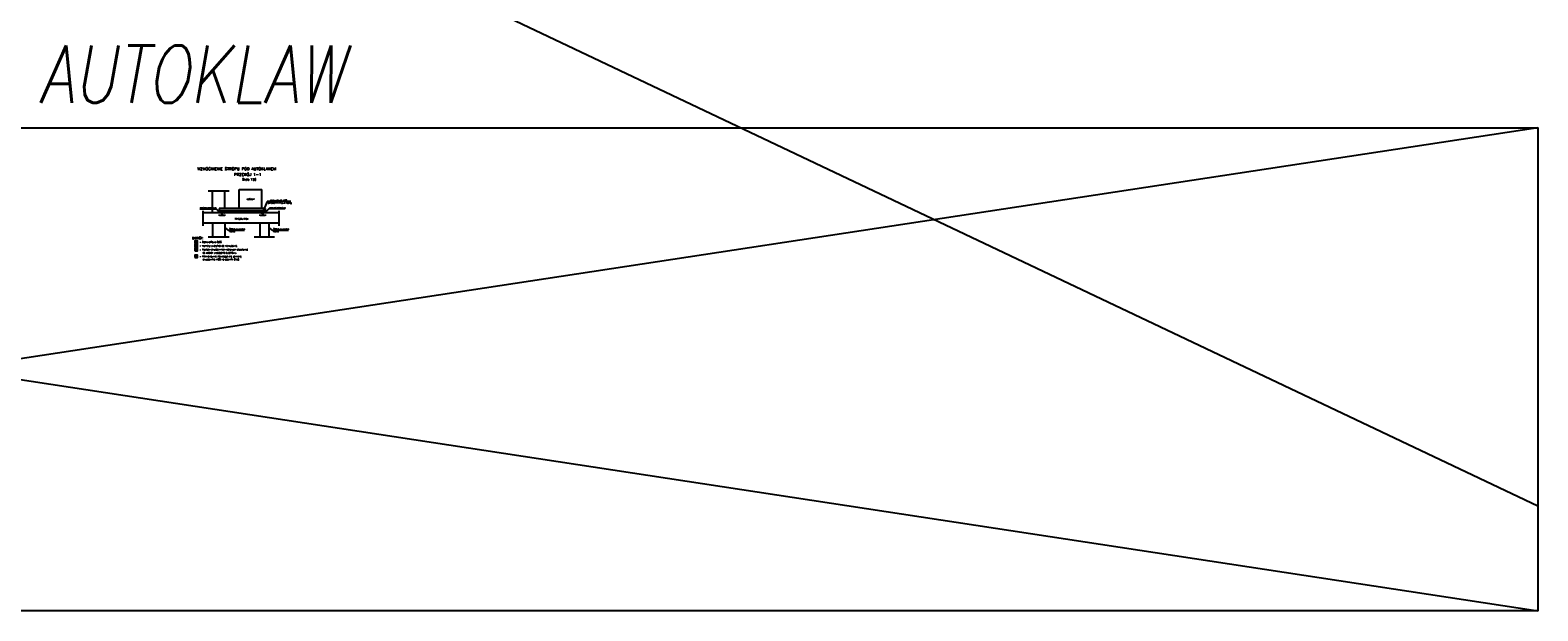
# Model space of a CAD drawing. Header units: millimetres. Extents: x -13852 to 21557, y -10038 to 8820.
# Tile 40 of 42: x 12955 to 18233, y 1332 to 3364. Entities that reach past the tile are written whole.
import ezdxf
from ezdxf.enums import TextEntityAlignment as Align
from ezdxf.lldxf.tags import DXFTag

# ---------------------------------------------------------------- set-up
doc = ezdxf.new("R2010")
doc.units = ezdxf.units.MM
for name, color, linetype in [('1', 2, 'Continuous'), ('2', 6, 'DASH'), ('3', 4, 'Continuous'), ('5', 251, 'Continuous'), ('6', 3, 'Continuous'), ('9', 9, 'Continuous'), ('DIM', 243, 'Continuous')]:
    doc.layers.add(name, color=color, linetype=linetype)
doc.styles.add('MSD-001', font='romans.shx', dxfattribs={"width": 0.79, "oblique": 10, "height": 2})
doc.styles.add('txt3', font='simplex.shx', dxfattribs={"width": 0.8, "height": 30})
doc.styles.add('TXT5', font='COMPLEX.shx', dxfattribs={"height": 25})
doc.styles.add('ZELB-20', font='romans.shx', dxfattribs={"width": 0.79, "height": 4.4})
tags = doc.linetypes.add('DASH', pattern=[15, 10, -5]).pattern_tags.tags
tags[6:7] = [DXFTag(74, 4), DXFTag(75, 0), DXFTag(340, '0'), DXFTag(46, 0.0), DXFTag(50, 0.0), DXFTag(44, 0.0), DXFTag(45, 0.0)]
tags[4:5] = [DXFTag(74, 4), DXFTag(75, 0), DXFTag(340, '0'), DXFTag(46, 0.0), DXFTag(50, 0.0), DXFTag(44, 0.0), DXFTag(45, 0.0)]
doc.dimstyles.new('ZELB-20', dxfattribs={"dimscale": 5, "dimtxt": 100, "dimasz": 0.2, "dimexe": 1.25, "dimexo": 0.625, "dimgap": 0.2, "dimtad": 1, "dimdec": 1, "dimrnd": 1, "dimdsep": 46, "dimtxsty": 'ZELB-20', "dimblk": 'T1', "dimcen": 10, "dimse1": 1, "dimse2": 1, "dimclrd": 243, "dimclre": 242, "dimclrt": 52, "dimadec": 0, "dimazin": 0, "dimtfac": 0.3333, "dimtdec": 1, "dimtix": 1, "dimtmove": 2, "dimatfit": 3, "dimldrblk": 'NONE', "dimfxl": 0, "dimtvp": 0.8333, "dimtolj": 1, "dimtzin": 12, "dimarcsym": 0})

# ---------------------------------------------------------------- blocks, each defined once
blk = doc.blocks.new('T1')
at = {"color": 243}
blk.add_line((0, -2), (0, 2), dxfattribs=at)
at = {"color": 243, "const_width": 0.5}
blk.add_lwpolyline([(-1.5, -1.4), (1.5, 1.4)], dxfattribs=at)
blk = doc.blocks.new('*D174')
at = {"layer": 'Defpoints', "color": 0, "transparency": 16777216}
for p in [(13616.5, 2729.5), (13636.5, 2716.7), (13636.5, 2688.5)]:
    blk.add_point(p, dxfattribs=at)
at = {"layer": 'DIM', "color": 243, "lineweight": -2, "transparency": 16777216}
blk.add_line((13617.5, 2716.7), (13635.5, 2716.7), dxfattribs=at)
at = {"layer": 'DIM', "color": 243, "lineweight": -2, "transparency": 16777216, "rotation": 180}
blk.add_blockref('T1', (13616.5, 2716.7), dxfattribs=at)
at = {"layer": 'DIM', "color": 243, "lineweight": -2, "transparency": 16777216}
blk.add_blockref('T1', (13636.5, 2716.7), dxfattribs=at)
at = {"layer": 'DIM', "color": 52, "transparency": 16777216, "insert": (13626.5, 2719.9), "char_height": 4.4, "attachment_point": 5, "style": 'ZELB-20'}
blk.add_mtext('\\A1;20', dxfattribs=at)
blk = doc.blocks.new('_NONE')
at = {"color": 0, "linetype": 'ByBlock'}
blk.add_circle((0, 0), 0.25, dxfattribs=at)
blk = doc.blocks.new('*D175')
at = {"layer": 'Defpoints', "color": 0, "transparency": 16777216}
for p in [(13778.5, 2729.5), (13778.5, 2716.7), (13758.5, 2688.5)]:
    blk.add_point(p, dxfattribs=at)
at = {"layer": 'DIM', "color": 243, "lineweight": -2, "transparency": 16777216}
blk.add_line((13759.5, 2716.7), (13777.5, 2716.7), dxfattribs=at)
at = {"layer": 'DIM', "color": 243, "lineweight": -2, "transparency": 16777216, "rotation": 180}
blk.add_blockref('T1', (13758.5, 2716.7), dxfattribs=at)
at = {"layer": 'DIM', "color": 243, "lineweight": -2, "transparency": 16777216}
blk.add_blockref('T1', (13778.5, 2716.7), dxfattribs=at)
at = {"layer": 'DIM', "color": 52, "transparency": 16777216, "insert": (13768.5, 2719.9), "char_height": 4.4, "attachment_point": 5, "style": 'ZELB-20'}
blk.add_mtext('\\A1;20', dxfattribs=at)

msp = doc.modelspace()

# ---------------------------------------------------------------- hatches: boundary and pattern name
at = {"layer": '9', "ltscale": 0.6}
h = msp.add_hatch(dxfattribs=at)
h.set_pattern_fill('ANSI33', color=256, scale=0.5, style=0)
h.set_pattern_definition([(45, (5538.3296, -2885.99), (-2.245064, 2.245064), []), (45, (5540.5747, -2885.99), (-2.245064, 2.245064), [1.5875, -0.79375])])
h.paths.add_polyline_path([(13636.53, 2729.538), (13636.53, 2724.538), (13616.53, 2724.538), (13616.53, 2729.538)])
h = msp.add_hatch(dxfattribs=at)
h.set_pattern_fill('ANSI33', color=256, scale=0.5, style=0)
h.set_pattern_definition([(45, (5680.3296, -2885.99), (-2.245064, 2.245064), []), (45, (5682.5747, -2885.99), (-2.245064, 2.245064), [1.5875, -0.79375])])
h.paths.add_polyline_path([(13778.53, 2729.538), (13778.53, 2724.538), (13758.53, 2724.538), (13758.53, 2729.538)])

# ---------------------------------------------------------------- linework, layer by layer
at = {"layer": '1'}
for p, q in [((13592.53, 2724.538), (13592.53, 2801.838)), ((13636.53, 2739.538), (13636.53, 2801.838)), ((13825.645, 2724.538), (13558.57, 2724.538)), ((13825.645, 2688.538), (13558.57, 2688.538)), ((13592.53, 2688.538), (13592.53, 2640.806)), ((13636.53, 2688.538), (13636.53, 2640.806)), ((13758.53, 2688.538), (13758.53, 2640.806)), ((13790.53, 2688.538), (13790.53, 2640.806))]:
    msp.add_line(p, q, dxfattribs=at)
at = {"layer": '2'}
for p, q in [((13577.655, 2801.838), (13651.405, 2801.838)), ((13558.57, 2731.715), (13558.57, 2679.531)), ((13825.645, 2731.715), (13825.645, 2679.531)), ((13577.655, 2640.806), (13651.405, 2640.806)), ((13738.575, 2640.806), (13810.485, 2640.806))]:
    msp.add_line(p, q, dxfattribs=at)
at = {"layer": '5', "lineweight": 25, "ltscale": 0.6}
for p, q in [((13783.914, 2763.928), (13771.321, 2734.538)), ((13866.96, 2763.928), (13783.914, 2763.928)), ((13548.622, 2738.366), (13605.237, 2738.366)), ((13605.237, 2738.366), (13616.53, 2727.038)), ((13789.823, 2738.366), (13778.53, 2727.038)), ((13846.439, 2738.366), (13789.823, 2738.366))]:
    msp.add_line(p, q, dxfattribs=at)
for points in [[(13705.076, 2663.141), (13649.61, 2663.141), (13636.53, 2673.14)], [(13859.076, 2663.141), (13803.61, 2663.141), (13790.53, 2673.14)]]:
    msp.add_lwpolyline(points, dxfattribs=at)
at = {"layer": '5'}
for points in [[(13530.84, 2617.654), (13540.028, 2617.654), (13540.028, 2626.841), (13530.84, 2626.841)], [(13530.84, 2604.528), (13540.028, 2604.528), (13540.028, 2613.715), (13530.84, 2613.715)], [(13530.84, 2591.402), (13540.028, 2591.402), (13540.028, 2600.589), (13530.84, 2600.589)], [(13530.84, 2567.862), (13540.028, 2567.862), (13540.028, 2577.05), (13530.84, 2577.05)]]:
    msp.add_lwpolyline(points, close=True, dxfattribs=at)
at = {"layer": '6'}
for p, q in [((13778.53, 2739.538), (13616.53, 2739.538)), ((13616.53, 2739.538), (13616.53, 2729.538)), ((13778.53, 2738.838), (13616.53, 2738.838)), ((13778.53, 2730.238), (13616.53, 2730.238)), ((13778.53, 2729.538), (13616.53, 2729.538)), ((13778.53, 2729.538), (13778.53, 2739.538))]:
    msp.add_line(p, q, dxfattribs=at)
at = {"layer": 'DIM'}
for p, q in [((7132.203, 6966.285), (18232.913, 1698.972)), ((7132.203, 3022.641), (18232.913, 1331.666)), ((18232.913, 3022.641), (7132.203, 1331.666)), ((13686.53, 2739.538), (13686.53, 2806.838)), ((13686.53, 2806.838), (13765.53, 2806.838)), ((13765.53, 2739.538), (13765.53, 2806.838)), ((13765.53, 2739.538), (13686.53, 2739.538))]:
    msp.add_line(p, q, dxfattribs=at)
msp.add_lwpolyline([(7132.203, 3022.641), (18232.913, 3022.641), (18232.913, 1331.666), (7132.203, 1331.666)], close=True, dxfattribs=at)
for points in [[(13636.53, 2729.538), (13636.53, 2724.538), (13616.53, 2724.538), (13616.53, 2729.538), (13636.53, 2729.538)], [(13778.53, 2729.538), (13778.53, 2724.538), (13758.53, 2724.538), (13758.53, 2729.538), (13778.53, 2729.538)]]:
    msp.add_lwpolyline(points, dxfattribs=at)

# ---------------------------------------------------------------- texts
at = {"layer": '1', "style": 'MSD-001', "oblique": 10, "width": 0.79}
msp.add_text('AUTOKLAW', height=200, dxfattribs=at).set_placement((12984.74, 3110.002))
at = {"layer": '1', "ltscale": 0.6, "style": 'TXT5'}
for s, p in [('WZMOCNIENIE STROPU POD AUTOKLAWEM', (13539.237, 2873.994)), ('PRZEKÓJ 1-1', (13668.541, 2854.16))]:
    msp.add_text(s, height=10, dxfattribs=at).set_placement(p)
at = {"layer": '1', "style": 'TXT5'}
msp.add_text('UWAGI:', height=8.75, dxfattribs=at).set_placement((13520.94, 2632.391))
at = {"layer": '1', "linetype": 'Continuous', "style": 'TXT5'}
for tag, p in [('3', (13535.616, 2592.656)), ('2', (13535.616, 2605.782)), ('1', (13535.616, 2618.908)), ('4', (13535.616, 2569.116))]:
    msp.add_attdef(tag, text='1', height=6.825, dxfattribs=at).set_placement(p, align=Align.CENTER)
at = {"layer": '3', "lineweight": 25, "style": 'txt3', "width": 0.75}
for s, height, p in [('Skala 1:20', 7.68, (13697.247, 2837.767)), ('Wylewka betonowa', 5.12, (13549.837, 2739.563)), ('Wylewka betonowa', 5.12, (13793.11, 2739.563)), ('2xDwuteownik I100', 5.12, (13796.279, 2765.602)), ('Istniejący strop', 5.12, (13671.443, 2701.854)), ('nośna', 5.12, (13652.267, 2657.51)), ('Ściana murowana', 5.12, (13652.267, 2665.357)), ('nośna', 5.12, (13806.267, 2657.51)), ('Ściana murowana', 5.12, (13806.267, 2665.357))]:
    msp.add_text(s, height=height, dxfattribs=at).set_placement(p)
at = {"layer": '3', "insert": (13786.633, 2762.122), "char_height": 5.12, "width": 93.07429, "attachment_point": 1, "style": 'txt3'}
msp.add_mtext('L=1650mm m{\\H0.58594x;1elem.}=13,8kg', dxfattribs=at)
at = {"layer": '5', "style": 'TXT5'}
for s, p in [('- Stal profilowa St3S', (13547.217, 2619.789)), ('- Wymiary zweryfikować na budowie.', (13547.217, 2606.663)), ('- Rozstaw dwuteowników stalowych dopasować ', (13547.217, 2593.537)), ('do podpór urządzenia autoklawu.', (13558.749, 2582.59)), ('- Alternawtywnie dopuszcza się zamianę', (13547.217, 2569.997)), ('dwuteownika I100 na ceownik C120.', (13558.749, 2559.051))]:
    msp.add_text(s, height=5.25, dxfattribs=at).set_placement(p)
at = {"layer": 'DIM', "color": 52, "style": 'ZELB-20', "width": 0.79}
msp.add_text('AUTOKLAW', height=4.4, dxfattribs=at).set_placement((13713.052, 2770.256))

# ---------------------------------------------------------------- dimensions: what is measured, and where the dimension line sits
at = {"layer": 'DIM'}
for base, p1, p2, picture, middle in [((13636.53, 2716.682), (13616.53, 2729.538), (13636.53, 2688.538), '*D174', (13626.53, 2719.882)), ((13778.53, 2716.682), (13758.53, 2688.538), (13778.53, 2729.538), '*D175', (13768.53, 2719.882))]:
    dim = msp.add_linear_dim(base=base, p1=p1, p2=p2, dimstyle='ZELB-20', dxfattribs=at)
    dim.commit()
    dim.dimension.update_dxf_attribs({"geometry": picture, "text_midpoint": middle})

doc.saveas('drawing.dxf')
